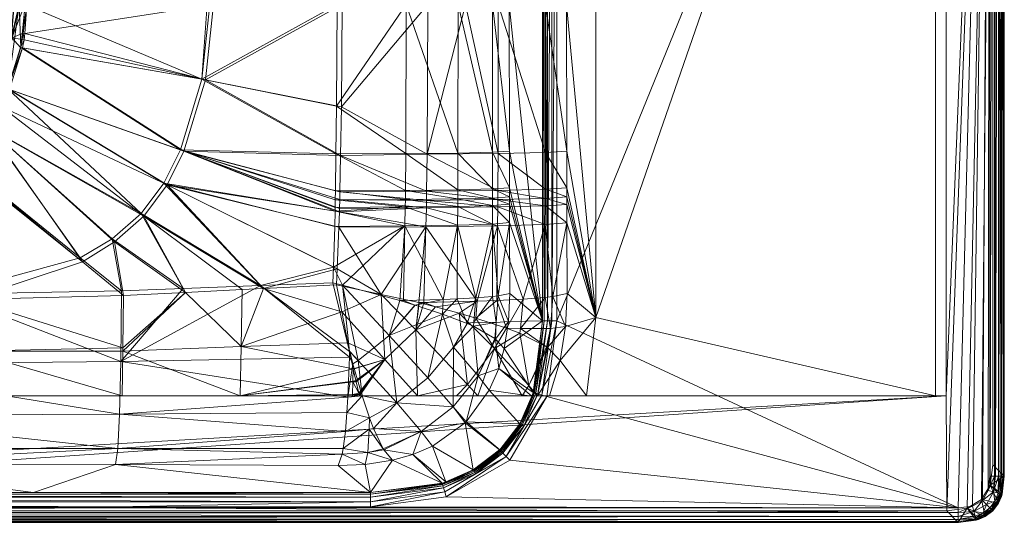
# Model space of a CAD drawing. Header units: inches. Extents: x -170 to 170, y -220 to 0.
# Tile 6 of 9: x -1 to 170, y -220 to -133. Entities that reach past the tile are written whole.
import ezdxf

# ---------------------------------------------------------------- set-up
doc = ezdxf.new("R2010")
doc.units = ezdxf.units.IN
doc.linetypes.add('Durchgehend', pattern=[0])
doc.layers.get('0').update_dxf_attribs({"linetype": 'Durchgehend', "lineweight": 0})

msp = doc.modelspace()

# ---------------------------------------------------------------- meshes
at = {"color": 7, "linetype": 'Durchgehend'}
mesh = msp.add_polyface(dxfattribs=at)
corners = [(93.96, -167.91, 76.97), (90.23, -164.96, 61.92), (93.95, -164.72, 76.91), (91.51, -180.74, 65.58), (90.22, -168.2, 61.95), (94, -180.21, 77.34), (90.23, -163.67, 61.91), (93.95, -163.43, 76.89), (90.23, -162.1, 61.9), (93.95, -161.86, 76.87), (90.23, -155.7, 61.83), (93.94, -155.49, 76.77), (90.23, -130, 61.7), (93.91, -129.99, 76.56), (99, -184.38, 125), (99, -75.48, 125), (92.79, -191.83, 76.77), (90.59, -189.57, 65.28), (92.79, -191.82, 76.77), (93.71, -185.94, 77.09), (91.11, -186.28, 65.39), (90.92, -198, 76.41), (97.39, -198, 125), (158, -198, 125), (159.83, -198, 20), (86.22, -198, 61.28), (88.87, -198, 67.48), (78.5, -198, 51.52), (168.42, -211.96, 134.81), (168.24, 0, 134.88), (168.24, -211.96, 134.88), (168.94, -211.96, 134.51), (168.94, 0, 134.51), (169.24, -211.96, 134.25), (169.49, 0, 133.95), (169.49, -211.96, 133.95), (169.78, -211.96, 133.43), (169.84, -211.96, 133.24), (169.84, 0, 133.24), (92.25, -75.01, 135), (91.35, -184.96, 134.83), (92.25, -184.96, 135), (158, -14, 125), (57.94, -198, 43.29), (67.99, -198, 45.4), (74.81, -198, 48.76), (167.99, 0, 20), (167.99, -209.99, 20), (167.49, -213.49, 20), (165.99, -215.99, 20), (163.49, -217.49, 20), (159.99, -217.99, 20), (167.46, 0, 135), (161.96, -217.46, 135), (164.41, -217.16, 135), (166.19, -216.19, 135), (167.16, -214.41, 135), (167.46, -211.96, 135)]
mesh.append_faces([[corners[k] for k in face] for face in [(0, 1, 2), (0, 3, 4), (0, 5, 3), (2, 6, 7), (7, 8, 9), (9, 10, 11), (12, 13, 11), (5, 0, 14), (14, 0, 2), (7, 14, 2), (7, 9, 14), (14, 9, 11), (13, 14, 11), (13, 15, 14), (16, 17, 18), (18, 17, 19), (3, 19, 20), (3, 5, 19), (21, 16, 22), (22, 16, 18), (14, 18, 19), (5, 14, 19), (14, 22, 18), (21, 22, 23, 24), (21, 24, 25, 26), (28, 29, 30), (28, 31, 32), (32, 31, 33), (34, 33, 35), (36, 34, 35), (36, 37, 38), (39, 40, 41)]], dxfattribs={"color": 7})
mesh.append_faces([[corners[k] for k in face] for face in [(14, 23, 22), (24, 27, 25), (52, 56, 57)]], dxfattribs={"vtx0": -1, "color": 7})
mesh.append_faces([[corners[k] for k in face] for face in [(46, 51, 24), (52, 41, 53)]], dxfattribs={"vtx0": -1, "vtx1": -1, "vtx2": -1, "color": 7})
mesh.append_faces([[corners[k] for k in face] for face in [(24, 44, 45), (24, 45, 27), (46, 48, 49), (46, 49, 50), (46, 50, 51), (52, 53, 54), (52, 54, 55), (52, 55, 56)]], dxfattribs={"vtx0": -1, "vtx2": -1, "color": 7})
mesh.append_faces([[corners[k] for k in face] for face in [(42, 23, 14)]], dxfattribs={"vtx1": -1, "vtx2": -1, "color": 7})
mesh.append_faces([[corners[k] for k in face] for face in [(24, 43, 44), (46, 47, 48)]], dxfattribs={"vtx2": -1, "color": 7})
mesh = msp.add_polyface(dxfattribs=at)
corners = [(90.2, -78.11, 62.12), (91.5, -78.27, 65.51), (90.23, -130, 61.7), (93.91, -129.99, 76.56), (93.99, -78.81, 77.32), (99, -75.48, 125), (91.13, -72.71, 65.42), (88.45, -70.67, 59.8), (90.63, -69.41, 65.35), (91.07, -69.09, 66.84), (93.72, -73.06, 77.14), (92.52, -67.64, 74.23), (92.8, -67.16, 76.91), (92.8, -67.16, 76.91), (85.93, -72.71, 55.17), (89.34, -64.79, 64.88), (90.85, -62.91, 72.09), (91.37, -62.12, 76.7), (91.54, -62.64, 76.72), (88.58, -58.39, 70.47), (96.62, -59.26, 125), (159.83, -198, 20), (158, -198, 125), (158, -14, 125), (159.83, -12.17, 20), (167.99, -209.99, 20), (167.99, 0, 20), (169.96, 0, 132.46), (169.96, -211.96, 132.46), (168.24, 0, 134.88), (167.46, 0, 135), (167.46, -211.96, 135), (168.24, -211.96, 134.88), (168.42, -211.96, 134.81), (168.94, 0, 134.51), (169.78, -211.96, 133.43), (169.84, 0, 133.24), (169.49, 0, 133.95), (169.84, -211.96, 133.24), (169.24, -211.96, 134.25), (92.25, -75.01, 135), (89.62, -62.09, 134.84), (91.35, -75.01, 134.83), (90.47, -61.82, 135), (88.59, -62.41, 134.04), (90.02, -75.01, 133.63), (90.58, -75.01, 134.36), (88.88, -62.32, 134.37), (88.19, -62.53, 133.24), (89.76, -75.01, 132.76), (89.76, -184.96, 132.76), (90.58, -184.96, 134.36), (91.35, -184.96, 134.83), (99, -184.38, 125), (92.25, -184.96, 135)]
mesh.append_faces([[corners[k] for k in face] for face in [(0, 1, 2), (2, 1, 3), (3, 1, 4), (3, 4, 5), (6, 7, 8), (9, 6, 8), (9, 10, 6), (9, 11, 10), (10, 11, 12), (12, 11, 13), (4, 1, 10), (10, 1, 6), (6, 1, 0), (14, 6, 0), (15, 16, 9), (8, 15, 9), (8, 7, 15), (16, 17, 18), (11, 18, 13), (11, 16, 18), (11, 9, 16), (16, 15, 19), (4, 10, 5), (5, 10, 12), (20, 12, 13), (18, 20, 13), (12, 20, 5), (21, 22, 23, 24), (25, 26, 27, 28), (29, 30, 31, 32), (33, 34, 29), (35, 36, 37), (28, 27, 36, 38), (37, 34, 39), (40, 41, 42), (40, 43, 41), (44, 45, 46), (47, 46, 42), (41, 47, 42), (46, 47, 44), (45, 48, 49), (49, 50, 45), (51, 46, 45), (51, 42, 46), (42, 52, 40)]], dxfattribs={"color": 7})
mesh.append_faces([[corners[k] for k in face] for face in [(23, 53, 5), (26, 21, 24), (30, 40, 54)]], dxfattribs={"vtx0": -1, "vtx2": -1, "color": 7})
mesh = msp.add_polyface(dxfattribs=at)
corners = [(90.22, -168.2, 61.95), (81.96, -165.16, 49.75), (90.23, -164.96, 61.92), (93.96, -167.91, 76.97), (90.23, -163.67, 61.91), (90.23, -162.1, 61.9), (93.95, -163.43, 76.89), (93.95, -164.72, 76.91), (81.97, -163.87, 49.74), (90.23, -155.7, 61.83), (93.95, -161.86, 76.87), (82.06, -130, 49.59), (90.23, -130, 61.7), (93.94, -155.49, 76.77), (91.51, -180.74, 65.58), (90.21, -180.89, 62.16), (86.36, -181.18, 55.23), (82.01, -155.88, 49.69), (81.93, -168.44, 49.76), (81.98, -162.29, 49.73), (85.78, -187.12, 55.15), (90.43, -189.47, 64.78), (87.33, -196.18, 61.89), (90.59, -189.57, 65.28), (88.87, -198, 67.48), (92.79, -191.83, 76.77), (90.92, -198, 76.41), (86.22, -198, 61.28), (93.71, -185.94, 77.09), (91.11, -186.28, 65.39), (85.9, -186.27, 55.15), (159.83, -198, 20), (56.71, -198, 43.2), (57.94, -198, 43.29), (90.02, -75.01, 133.63), (89.76, -184.96, 132.76), (90.02, -184.96, 133.63), (90.58, -184.96, 134.36), (91.35, -184.96, 134.83), (91.35, -75.01, 134.83), (88.6, -197.54, 134.05), (88.9, -197.63, 134.38), (88.37, -197.47, 133.67), (88.2, -197.41, 133.25), (88.11, -197.39, 132.81), (87.9, -198.02, 132.82), (89.63, -197.86, 134.84), (90.48, -198.12, 135), (92.25, -184.96, 135), (85.85, -202.87, 133.27), (86.01, -202.95, 133.68), (84.05, -180.21, 78.38), (84.01, -167.88, 78.01), (82.12, -193.21, 77.77), (83.08, -189.75, 77.98), (84, -164.7, 77.96), (89.76, -75.01, 132.76), (83.97, -129.99, 77.61)]
mesh.append_faces([[corners[k] for k in face] for face in [(0, 1, 2), (3, 0, 2), (4, 5, 6), (7, 2, 4), (4, 2, 8), (5, 9, 10), (11, 12, 9), (9, 12, 13), (14, 15, 0), (0, 15, 16), (17, 9, 5), (16, 18, 0), (4, 19, 5), (20, 21, 22), (22, 21, 23), (24, 23, 25), (26, 24, 25), (23, 24, 22), (22, 24, 27), (28, 23, 29), (14, 29, 15), (23, 21, 29), (29, 21, 30), (15, 30, 16), (15, 29, 30), (21, 20, 30), (31, 32, 33), (34, 35, 36), (37, 34, 36), (37, 38, 39), (40, 41, 37), (36, 40, 37), (36, 42, 40), (36, 43, 42), (36, 35, 43), (43, 35, 44), (45, 43, 44), (46, 47, 48), (38, 46, 48), (38, 41, 46), (38, 37, 41), (43, 49, 42), (40, 42, 50), (51, 35, 52), (53, 45, 44), (54, 44, 35)]], dxfattribs={"color": 7})
mesh.append_faces([[corners[k] for k in face] for face in [(35, 55, 52)]], dxfattribs={"vtx0": -1, "color": 7})
mesh.append_faces([[corners[k] for k in face] for face in [(35, 56, 57)]], dxfattribs={"vtx2": -1, "color": 7})
mesh = msp.add_polyface(dxfattribs=at)
corners = [(28.23, -105.73, 36.52), (54.93, -130, 38.22), (32.58, -130, 36.53), (69.56, -165.32, 41.84), (54.49, -165.42, 38.54), (54.52, -163.86, 38.52), (69.58, -164.02, 41.83), (54.55, -162.53, 38.5), (69.6, -162.44, 41.81), (54.67, -156.21, 38.41), (69.67, -156.01, 41.76), (54.8, -147.77, 38.32), (69.81, -130, 41.64), (31.2, -143.07, 36.53), (-0.17, -135, 35.03), (27.41, -155.47, 36.53), (54.47, -166.03, 38.55), (24.51, -161.34, 36.53), (54.37, -168.68, 38.59), (-0.6, -137.54, 35.03), (53.86, -155.94, 48.38), (65.97, -155.89, 51.05), (53.95, -147.68, 48.28), (65.92, -162.3, 51.11), (53.77, -162.36, 48.47), (65.91, -163.88, 51.13), (66.07, -130, 50.92), (54.05, -130, 48.18), (53.74, -163.94, 48.49), (65.9, -165.17, 51.14), (53.72, -165.24, 48.51), (53.97, -113.13, 48.25), (31.5, -130, 46.48), (30.46, -117.67, 46.48), (-0.13, -130, 45.03), (31.93, -130, 46.51), (30.57, -142.94, 46.51), (53.71, -165.88, 48.52), (23.98, -161.03, 46.51), (53.63, -168.54, 48.56), (26.84, -155.24, 46.51), (-0.9, -137.47, 45.03)]
mesh.append_faces([[corners[k] for k in face] for face in [(0, 1, 2), (3, 4, 5), (6, 5, 7), (8, 7, 9), (10, 9, 11), (12, 11, 1), (12, 10, 11), (10, 8, 9), (8, 6, 7), (5, 6, 3), (13, 14, 2), (1, 13, 2), (1, 11, 13), (13, 11, 9), (15, 9, 7), (5, 15, 7), (5, 4, 15), (15, 4, 16), (17, 16, 18), (16, 17, 15), (19, 13, 15), (13, 9, 15), (20, 21, 22), (20, 23, 21), (20, 24, 23), (23, 24, 25), (22, 26, 27), (22, 21, 26), (24, 28, 25), (25, 28, 29), (28, 30, 29), (27, 26, 31), (32, 33, 34), (32, 35, 33), (33, 35, 27), (32, 34, 36), (35, 36, 27), (35, 32, 36), (37, 38, 39), (37, 40, 38), (37, 30, 40), (40, 30, 28), (24, 40, 28), (24, 20, 40), (40, 20, 36), (41, 40, 36), (20, 22, 36), (36, 22, 27)]], dxfattribs={"color": 7})
mesh = msp.add_polyface(dxfattribs=at)
corners = [(-0.34, -123.88, 35.03), (32.58, -130, 36.53), (0.17, -130, 35.03), (-6.56, -151.4, 35.03), (-4.29, -147.7, 35.03), (20.49, -166.76, 36.53), (15.41, -171.24, 36.53), (9.8, -174.69, 36.54), (-11.53, -157.16, 35.04), (24.51, -161.34, 36.53), (-0.33, -136.12, 35.03), (31.2, -143.07, 36.53), (-0.6, -137.54, 35.03), (-0.17, -135, 35.03), (-2.87, -144.76, 35.03), (27.41, -155.47, 36.53), (-3.19, -144.62, 35.02), (-0.67, -123.94, 35.02), (-0.17, -130, 35.02), (-0.5, -134.95, 35.02), (-0.67, -136.06, 35.02), (-0.93, -137.47, 35.02), (-2.48, -135.76), (-2.48, -124.24), (-2.94, -115.97, 35.02), (30.46, -117.67, 46.48), (-0.83, -122.84, 45.03), (-0.13, -130, 45.03), (-3.16, -144.64, 45.03), (26.84, -155.24, 46.51), (-0.9, -137.47, 45.03), (-3.17, -144.64, 45.03), (23.98, -161.03, 46.51), (30.57, -142.94, 46.51), (20.02, -166.33, 46.51), (-6.84, -151.2, 45.03), (9.44, -174.01, 46.51), (15, -170.68, 46.51), (-2.05, -130, 44.26), (-1.16, -130, 44.81), (-2.55, -124.11, 44.26), (-2.27, -121.13, 44.81), (-1.28, -120.88, 45.03), (-3.14, -121.35, 44.26), (-4.11, -144.23, 44.81), (-2.5, -135.62, 44.26)]
mesh.append_faces([[corners[k] for k in face] for face in [(0, 1, 2), (3, 4, 5), (5, 6, 3), (7, 8, 3), (5, 4, 9), (10, 11, 12), (10, 13, 11), (13, 2, 1), (4, 14, 9), (9, 14, 15), (14, 12, 15), (14, 16, 12), (17, 0, 18), (0, 2, 18), (18, 2, 19), (19, 2, 13), (10, 19, 13), (10, 20, 19), (10, 21, 20), (10, 12, 21), (21, 12, 16), (19, 22, 18), (19, 20, 22), (22, 20, 21), (16, 22, 21), (23, 24, 17), (18, 23, 17), (18, 22, 23), (25, 26, 27), (28, 29, 30), (28, 31, 29), (29, 31, 32), (30, 33, 27), (32, 31, 34), (35, 36, 37), (34, 35, 37), (34, 31, 35), (38, 39, 40), (40, 39, 41), (27, 26, 39), (39, 26, 41), (41, 26, 42), (43, 40, 41), (28, 39, 44), (28, 30, 39), (39, 30, 27), (38, 45, 39), (39, 45, 44)]], dxfattribs={"color": 7})
mesh = msp.add_polyface(dxfattribs=at)
corners = [(81.93, -168.44, 49.76), (69.56, -165.32, 41.84), (81.96, -165.16, 49.75), (69.81, -130, 41.64), (76.35, -130, 45.03), (69.67, -156.01, 41.76), (82.01, -155.88, 49.69), (81.98, -162.29, 49.73), (90.23, -162.1, 61.9), (81.97, -163.87, 49.74), (69.6, -162.44, 41.81), (82.06, -130, 49.59), (90.23, -155.7, 61.83), (90.22, -168.2, 61.95), (90.23, -163.67, 61.91), (90.23, -164.96, 61.92), (69.58, -164.02, 41.83), (69.48, -168.63, 41.85), (84.01, -167.88, 78.01), (81.04, -164.9, 65.87), (81.03, -168.13, 65.89), (84, -164.7, 77.96), (81.04, -163.61, 65.85), (75, -163.77, 56.91), (75.01, -162.19, 56.9), (65.92, -162.3, 51.11), (65.97, -155.89, 51.05), (65.91, -163.88, 51.13), (75, -165.06, 56.93), (84, -163.41, 77.94), (81.04, -162.04, 65.83), (75.03, -155.79, 56.85), (66.07, -130, 50.92), (84, -161.84, 77.91), (81.03, -155.65, 65.77), (75.07, -130, 56.73), (83.99, -155.48, 77.81), (81.03, -130, 65.63), (83.97, -129.99, 77.61), (65.9, -165.17, 51.14), (74.98, -168.33, 56.94), (65.84, -168.46, 51.16), (89.76, -184.96, 132.76)]
mesh.append_faces([[corners[k] for k in face] for face in [(0, 1, 2), (3, 4, 5), (5, 4, 6), (7, 6, 8), (7, 9, 10), (5, 7, 10), (5, 6, 7), (4, 11, 6), (6, 11, 12), (13, 0, 2), (9, 7, 14), (15, 2, 9), (9, 2, 16), (10, 9, 16), (0, 17, 1), (1, 16, 2), (18, 19, 20), (18, 21, 19), (19, 21, 22), (23, 22, 24), (25, 24, 26), (23, 27, 28), (19, 28, 20), (19, 23, 28), (19, 22, 23), (21, 29, 22), (22, 29, 30), (24, 30, 31), (26, 31, 32), (29, 33, 30), (30, 33, 34), (31, 34, 35), (32, 31, 35), (33, 36, 34), (34, 36, 37), (35, 34, 37), (36, 38, 37), (28, 39, 40), (20, 28, 40), (41, 40, 39), (31, 26, 24), (27, 23, 25), (25, 23, 24), (30, 24, 22), (34, 31, 30), (39, 28, 27)]], dxfattribs={"color": 7})
mesh.append_faces([[corners[k] for k in face] for face in [(42, 38, 36), (42, 36, 33)]], dxfattribs={"vtx0": -1, "vtx2": -1, "color": 7})
mesh = msp.add_polyface(dxfattribs=at)
corners = [(-6.56, -151.4, 35.03), (-11.53, -157.16, 35.04), (-11.8, -156.87, 35.02), (-6.87, -151.18, 35.02), (-4.29, -147.7, 35.03), (-4.6, -147.53, 35.02), (-23.38, -164.22, 35.03), (-22.2, -163.73, 35.03), (-22.02, -164.15, 35.05), (-23.21, -164.65, 35.05), (-12.05, -157.1, 35.02), (-11.78, -157.39, 35.04), (9.8, -174.69, 36.54), (-6.22, -146.66), (-13.29, -155.75), (-22.94, -162.05), (-11.78, -156.88, 45.03), (9.44, -174.01, 46.51), (-6.84, -151.2, 45.03), (-13.08, -155.5, 44.26), (-12.48, -156.14, 44.81), (-6.19, -146.51, 44.26), (-4.11, -144.23, 44.81), (-3.17, -144.64, 45.03), (-24.11, -162.51, 44.27), (-23.79, -163.31, 44.82), (-22.83, -161.97, 44.27), (-23.4, -164.23, 45.04), (-23.42, -164.24, 45.04), (-13.22, -155.63, 44.26), (-24.85, -157.4, 39.77), (-23.83, -156.92, 39.77), (-19.23, -154.13, 39.77), (-16.62, -151.97, 39.77), (-15.21, -150.57, 39.77), (-11.89, -146.35, 39.77), (-24.74, -155.04, 37.79), (-20.47, -152.45, 37.79), (-16.73, -149.14, 37.79), (-22.52, -149.67, 34), (-26.26, -151.94, 34), (-13.64, -145.21, 37.79), (-19.24, -146.77, 34)]
mesh.append_faces([[corners[k] for k in face] for face in [(0, 1, 2), (3, 0, 2), (3, 4, 0), (3, 5, 4), (6, 7, 8), (9, 6, 8), (7, 10, 8), (8, 10, 11), (11, 10, 2), (1, 11, 2), (12, 11, 1), (13, 5, 3), (14, 3, 2), (10, 14, 2), (10, 7, 14), (14, 7, 15), (15, 7, 6), (14, 13, 3), (16, 17, 18), (19, 20, 21), (21, 20, 22), (16, 18, 20), (20, 18, 22), (22, 18, 23), (24, 25, 26), (27, 25, 28), (27, 20, 25), (27, 16, 20), (19, 29, 20), (20, 29, 26), (25, 20, 26), (30, 24, 26), (31, 26, 32), (31, 30, 26), (26, 29, 32), (32, 29, 33), (33, 29, 19), (34, 19, 35), (34, 33, 19), (19, 21, 35), (31, 36, 30), (32, 37, 36, 31), (37, 32, 33), (38, 33, 34), (37, 39, 40, 36), (34, 35, 41, 38), (33, 38, 37), (38, 42, 39, 37)]], dxfattribs={"color": 7})
mesh = msp.add_polyface(dxfattribs=at)
corners = [(-68, -150.56, 35.03), (-92.03, -169.34, 36.53), (-96.64, -164.92, 36.53), (-86.72, -172.8, 36.53), (-66.36, -152.85, 35.03), (-63.43, -156.21, 35.04), (-63.94, -181.39, 36.56), (-57.38, -161.2, 35.04), (-84.23, -180.93, 37.09), (-96.87, -180.55, 37.44), (-107.75, -179.94, 37.79), (-84.47, -198, 41.49), (-37, -198, 40.68), (-148, -198, 20), (-10.07, -198, 40.93), (-84.58, -190.5, 38.76), (-62.58, -181.42, 36.53), (-37, -191.14, 38.08), (-130.88, -188.78, 40.13), (-133.96, -217.46, 135), (-133.96, -218.24, 134.88), (15.59, -217.46, 135), (-134.87, -214.8, 132.72), (-134.87, -215.05, 133.61), (1.31, -214.8, 132.72), (59.87, -215.6, 134.34), (-134.87, -215.6, 134.34), (59.87, -216.39, 134.83), (-134.87, -216.39, 134.83), (15.59, -217.29, 135), (-133.96, -217.29, 135), (-37, -209.85, 76.1), (-129.23, -210.1, 79.03), (-96.55, -179.74, 47.41), (-131.19, -191.26, 51.22), (-84.25, -192.2, 49.86), (-84.37, -180.02, 47.05), (-63.48, -180.37, 46.5), (-37, -207.14, 64.14), (-130.1, -207.16, 66.24), (-129.91, -208.13, 68.87), (-84.04, -201.25, 55.79), (-37, -192.54, 49.18), (-62.72, -180.38, 46.49), (-130.91, -198.26, 54.82), (-63.17, -155.95, 45.03), (-86.23, -172.04, 46.5), (-63.55, -155.57, 45.03), (-67.72, -150.38, 45.03), (-91.47, -168.72, 46.5), (-95.99, -164.43, 46.5), (-107.35, -179.28, 47.76), (-99.42, -159.36, 46.5), (-120.83, -178.7, 48.37)]
mesh.append_faces([[corners[k] for k in face] for face in [(0, 1, 2), (0, 3, 1), (0, 4, 3), (3, 4, 5), (6, 5, 7), (5, 6, 3), (3, 6, 8), (9, 3, 8), (9, 1, 3), (9, 10, 1), (1, 10, 2), (11, 12, 13), (12, 14, 13), (10, 9, 15), (15, 9, 8), (6, 15, 8), (6, 16, 15), (15, 16, 17), (11, 15, 17), (11, 18, 15), (19, 20, 21), (22, 23, 24), (25, 23, 26), (27, 26, 28), (29, 28, 30), (22, 31, 32), (33, 34, 35), (36, 35, 37), (36, 33, 35), (38, 39, 40), (31, 40, 32), (31, 38, 40), (39, 38, 41), (42, 35, 41), (43, 37, 35), (35, 44, 41), (37, 45, 46), (36, 46, 33), (36, 37, 46), (45, 47, 46), (46, 47, 48), (49, 48, 50), (51, 49, 50), (51, 33, 49), (49, 33, 46), (48, 49, 46), (50, 52, 53)]], dxfattribs={"color": 7})
mesh.append_faces([[corners[k] for k in face] for face in [(29, 30, 19)]], dxfattribs={"vtx1": -1, "vtx2": -1, "color": 7})
mesh = msp.add_polyface(dxfattribs=at)
corners = [(15.41, -171.24, 36.53), (20.49, -166.76, 36.53), (27.7, -180.02, 37.56), (16.94, -180.52, 37.21), (9.8, -174.69, 36.54), (-6.56, -151.4, 35.03), (16.7, -198, 41.59), (16.83, -190.2, 38.8), (37.2, -198, 42.25), (37.39, -189.43, 39.33), (16.84, -189.65, 38.66), (-13.48, -181.36, 36.44), (-23.21, -164.65, 35.05), (-22.02, -164.15, 35.05), (-9.96, -181.26, 36.5), (-11.78, -157.39, 35.04), (-37, -181.77, 36.24), (-148, -198, 20), (-10.07, -198, 40.93), (159.83, -198, 20), (-37, -191.14, 38.08), (-9.98, -190.22, 38.09), (-37, -190.62, 37.93), (-133.96, -219.96, 132.46), (-132, -217.99, 20), (159.99, -217.99, 20), (161.96, -219.96, 132.46), (-133.96, -218.24, 134.88), (161.96, -218.24, 134.88), (15.59, -217.46, 135), (1.31, -214.8, 132.72), (-134.87, -215.05, 133.61), (59.87, -215.05, 133.61), (59.87, -215.6, 134.34), (15.59, -217.29, 135), (59.87, -216.39, 134.83), (-134.87, -216.39, 134.83), (-134.87, -215.6, 134.34), (59.87, -214.8, 132.72), (15.53, -209.94, 77.17), (-37, -209.85, 76.1), (16.61, -179.72, 47.17), (16.48, -192.03, 49.89), (27.31, -179.34, 47.53), (15.94, -207.14, 64.89), (-37, -207.14, 64.14), (-37, -201.37, 55.17), (16.26, -201.17, 55.79), (-37, -192.54, 49.18), (-13.67, -180.34, 46.38), (20.02, -166.33, 46.51), (15, -170.68, 46.51), (9.44, -174.01, 46.51), (-11.78, -156.88, 45.03), (-23.4, -164.23, 45.04), (-23.42, -164.24, 45.04), (-37, -180.66, 46.18)]
mesh.append_faces([[corners[k] for k in face] for face in [(0, 1, 2), (3, 0, 2), (3, 4, 0), (0, 4, 5), (6, 7, 8), (9, 7, 2), (3, 2, 10), (10, 2, 7), (11, 12, 13), (14, 13, 15), (4, 14, 15), (4, 3, 14), (14, 11, 13), (11, 16, 12), (17, 18, 19), (18, 20, 21), (6, 21, 7), (6, 18, 21), (21, 22, 11), (14, 21, 11), (14, 10, 21), (14, 3, 10), (10, 7, 21), (23, 24, 25, 26), (27, 28, 29), (30, 31, 32), (32, 31, 33), (34, 35, 36), (35, 33, 37), (38, 39, 30), (30, 39, 40), (41, 42, 43), (39, 44, 40), (40, 44, 45), (45, 44, 46), (46, 44, 47), (48, 47, 42), (49, 42, 41), (49, 48, 42), (48, 46, 47), (50, 51, 43), (52, 41, 51), (51, 41, 43), (52, 53, 49), (41, 52, 49), (53, 54, 49), (49, 54, 55), (56, 49, 55)]], dxfattribs={"color": 7})
mesh = msp.add_polyface(dxfattribs=at)
corners = [(-23.21, -164.65, 35.05), (-33.92, -167.21, 35.06), (-33.96, -166.71, 35.03), (-37, -167.34, 35.06), (-37, -166.84, 35.03), (-42.02, -166.99, 35.06), (-41.95, -166.5, 35.03), (-46.16, -166.18, 35.05), (-46.04, -165.71, 35.03), (-37, -181.77, 36.24), (-62.58, -181.42, 36.53), (-57.38, -161.2, 35.04), (-51.4, -164.41, 35.05), (-63.94, -181.39, 36.56), (-34.11, -164.88), (-37, -198, 40.68), (-37, -191.14, 38.08), (-10.07, -198, 40.93), (-37, -190.62, 37.93), (-9.98, -190.22, 38.09), (-13.48, -181.36, 36.44), (-84.47, -198, 41.49), (-133.96, -219.96, 132.46), (161.96, -219.84, 133.24), (-133.96, -219.84, 133.24), (-133.96, -219.78, 133.43), (-133.96, -219.49, 133.95), (161.96, -219.49, 133.95), (-133.96, -219.24, 134.25), (161.96, -218.94, 134.51), (-133.96, -218.94, 134.51), (-133.96, -218.42, 134.81), (-133.96, -218.24, 134.88), (161.96, -218.24, 134.88), (-134.87, -214.8, 132.72), (1.31, -214.8, 132.72), (-37, -209.85, 76.1), (-13.67, -180.34, 46.38), (-37, -180.66, 46.18), (-37, -192.54, 49.18), (-84.04, -201.25, 55.79), (-37, -207.14, 64.14), (-37, -201.37, 55.17), (-62.72, -180.38, 46.49), (-84.25, -192.2, 49.86), (-23.42, -164.24, 45.04), (-37, -166.82, 45.04), (-46.78, -165.5, 45.04), (-51.23, -163.98, 45.04), (-55.85, -161.65, 45.04), (-63.48, -180.37, 46.5), (-63.17, -155.95, 45.03), (-46.52, -164.55, 44.82), (-37, -165.83, 44.82), (-147.75, -215.74, 20), (159.83, -198, 20), (-132, -217.99, 20), (-148, -198, 20), (15.59, -217.29, 135), (-133.96, -217.46, 135), (15.59, -217.46, 135)]
mesh.append_faces([[corners[k] for k in face] for face in [(0, 1, 2), (2, 1, 3), (4, 3, 5), (6, 5, 7), (8, 6, 7), (6, 4, 5), (4, 2, 3), (3, 1, 9), (9, 1, 0), (10, 11, 12), (7, 10, 12), (7, 9, 10), (7, 5, 9), (9, 5, 3), (10, 13, 11), (4, 14, 2), (4, 6, 14), (15, 16, 17), (16, 18, 19), (18, 9, 20), (21, 16, 15), (9, 18, 10), (10, 18, 16), (22, 23, 24), (24, 23, 25), (26, 27, 28), (26, 25, 27), (28, 29, 30), (30, 29, 31), (32, 31, 33), (34, 35, 36), (37, 38, 39), (40, 41, 42), (39, 40, 42), (39, 43, 44), (39, 38, 43), (38, 45, 46), (46, 47, 38), (38, 47, 43), (43, 47, 48), (49, 43, 48), (49, 50, 43), (49, 51, 50), (46, 52, 47), (46, 53, 52)]], dxfattribs={"color": 7})
mesh.append_faces([[corners[k] for k in face] for face in [(54, 55, 56), (55, 54, 57)]], dxfattribs={"vtx0": -1, "vtx1": -1, "color": 7})
mesh.append_faces([[corners[k] for k in face] for face in [(58, 59, 60)]], dxfattribs={"vtx0": -1, "vtx2": -1, "color": 7})
mesh = msp.add_polyface(dxfattribs=at)
corners = [(37.54, -179.52, 37.95), (20.49, -166.76, 36.53), (41.29, -179.33, 38.13), (27.7, -180.02, 37.56), (24.51, -161.34, 36.53), (54.08, -175.9, 38.75), (53.96, -178.72, 38.83), (53.94, -178.72, 38.83), (53.96, -178.7, 38.83), (54.37, -168.68, 38.59), (53.96, -178.72, 38.83), (53.96, -178.72, 38.83), (53.97, -178.72, 38.83), (53.97, -178.71, 38.83), (53.96, -178.71, 38.83), (37.2, -198, 42.25), (16.83, -190.2, 38.8), (37.39, -189.43, 39.33), (56.85, -193.3, 41.39), (55.93, -188.75, 40.13), (56.79, -195.43, 42.12), (56.79, -195.55, 42.17), (56.72, -197.74, 43.08), (56.71, -198, 43.2), (54.89, -183.41, 39.22), (53.95, -178.72, 38.83), (59.87, -214.8, 132.72), (1.31, -214.8, 132.72), (59.87, -215.05, 133.61), (15.59, -217.29, 135), (59.87, -217.29, 135), (59.87, -216.39, 134.83), (54.23, -210.1, 79.04), (15.53, -209.94, 77.17), (53.42, -175.61, 48.72), (53.32, -178.37, 48.8), (55, -178.78, 48.95), (56.21, -191.24, 51.22), (56.23, -190.26, 50.89), (40.76, -178.82, 48.1), (16.48, -192.03, 49.89), (27.31, -179.34, 47.53), (55.49, -204.17, 60.78), (55.77, -200.87, 56.97), (16.26, -201.17, 55.79), (15.94, -207.14, 64.89), (55.11, -207.16, 66.24), (54.93, -208.13, 68.86), (55.93, -198.23, 54.8), (20.02, -166.33, 46.51), (23.98, -161.03, 46.51), (53.63, -168.54, 48.56), (15.59, -217.46, 135)]
mesh.append_faces([[corners[k] for k in face] for face in [(0, 1, 2), (0, 3, 1), (2, 4, 5), (6, 7, 8), (5, 4, 9), (1, 4, 2), (5, 7, 2), (10, 6, 11), (11, 6, 12), (13, 6, 14), (14, 6, 8), (15, 16, 17), (18, 17, 19), (18, 15, 17), (18, 20, 15), (15, 20, 21), (22, 15, 21), (22, 23, 15), (0, 17, 3), (0, 2, 17), (17, 2, 24), (19, 17, 24), (2, 7, 24), (10, 25, 6), (6, 25, 7), (26, 27, 28), (29, 30, 31), (32, 33, 26), (34, 35, 36), (37, 38, 39), (40, 39, 41), (38, 35, 39), (42, 43, 44), (45, 42, 44), (45, 46, 42), (45, 47, 46), (45, 33, 47), (47, 33, 32), (43, 48, 44), (44, 48, 40), (40, 48, 37), (39, 40, 37), (39, 49, 41), (39, 50, 49), (39, 34, 50), (39, 35, 34), (34, 51, 50)]], dxfattribs={"color": 7})
mesh.append_faces([[corners[k] for k in face] for face in [(29, 52, 30)]], dxfattribs={"vtx0": -1, "vtx1": -1, "color": 7})
mesh = msp.add_polyface(dxfattribs=at)
corners = [(68.23, -181.79, 41.71), (69.48, -168.63, 41.85), (69.13, -181.77, 42.04), (61.7, -180.35, 39.88), (81.93, -168.44, 49.76), (86.36, -181.18, 55.23), (81.78, -181.41, 49.89), (78.39, -181.54, 47.04), (67.74, -186.51, 41.94), (68.28, -181.8, 41.73), (69.08, -181.99, 42.03), (71.15, -182.51, 42.9), (75.28, -183.62, 45.09), (83.5, -186.23, 52.13), (85.9, -186.27, 55.15), (78.17, -184.46, 47.06), (83.82, -185.04, 78.21), (89.76, -184.96, 132.76), (84.05, -180.21, 78.38), (65.84, -168.46, 51.16), (65.61, -181.42, 51.39), (72.46, -181.23, 55.09), (74.98, -168.33, 56.94), (74.88, -181.13, 57.12), (78.16, -180.96, 60.94), (81.03, -168.13, 65.89), (81.03, -180.73, 66.12), (82.02, -180.62, 68.71), (84.01, -167.88, 78.01), (72.35, -183.77, 55.17), (67.6, -182.22, 52.26), (63.12, -187.49, 51.29), (67.56, -182.2, 52.24), (81.7, -185.24, 68.62), (77.81, -185.21, 60.93), (76.63, -185.41, 59.43), (64.94, -181.43, 51.15), (84, -161.84, 77.91), (84, -163.41, 77.94), (84, -164.7, 77.96)]
mesh.append_faces([[corners[k] for k in face] for face in [(0, 1, 2), (0, 3, 1), (4, 5, 6), (7, 4, 6), (7, 1, 4), (7, 2, 1), (0, 8, 3), (0, 9, 8), (8, 9, 10), (11, 8, 10), (11, 12, 8), (5, 13, 6), (5, 14, 13), (13, 15, 6), (6, 15, 7), (7, 15, 12), (11, 7, 12), (11, 2, 7), (11, 10, 2), (2, 10, 9), (0, 2, 9), (16, 17, 18), (19, 20, 21), (22, 21, 23), (24, 22, 23), (24, 25, 22), (24, 26, 25), (25, 26, 27), (28, 27, 18), (28, 25, 27), (19, 21, 22), (29, 30, 31), (31, 30, 32), (18, 27, 16), (16, 27, 33), (33, 27, 26), (34, 26, 24), (35, 24, 23), (29, 23, 21), (30, 21, 32), (30, 29, 21), (21, 20, 32), (32, 20, 36), (29, 35, 23), (24, 35, 34), (33, 26, 34)]], dxfattribs={"color": 7})
mesh.append_faces([[corners[k] for k in face] for face in [(17, 37, 38), (17, 38, 39)]], dxfattribs={"vtx0": -1, "vtx2": -1, "color": 7})
mesh = msp.add_polyface(dxfattribs=at)
corners = [(53.97, -178.72, 38.83), (53.97, -178.71, 38.83), (61.7, -180.35, 39.88), (53.97, -178.72, 38.83), (53.96, -178.71, 38.83), (53.96, -178.7, 38.83), (54.08, -175.9, 38.75), (54.37, -168.68, 38.59), (69.48, -168.63, 41.85), (54.47, -166.03, 38.55), (69.56, -165.32, 41.84), (54.49, -165.42, 38.54), (53.94, -178.72, 38.83), (53.96, -178.72, 38.83), (53.96, -178.72, 38.83), (67.74, -186.51, 41.94), (62.35, -191.69, 41.59), (57.36, -195.55, 42.21), (57.33, -195.43, 42.16), (57.3, -195.31, 42.12), (56.86, -193.34, 41.4), (56.85, -193.3, 41.39), (55.93, -188.75, 40.13), (54.89, -183.41, 39.22), (53.95, -178.72, 38.83), (53.96, -178.72, 38.83), (56.79, -195.43, 42.12), (55, -178.78, 48.95), (64.94, -181.43, 51.15), (65.84, -168.46, 51.16), (53.42, -175.61, 48.72), (53.63, -168.54, 48.56), (65.61, -181.42, 51.39), (65.9, -165.17, 51.14), (53.72, -165.24, 48.51), (53.71, -165.88, 48.52), (56.24, -190.3, 50.91), (56.21, -191.24, 51.22), (56.81, -192.41, 51.71), (55.93, -198.23, 54.8), (63.12, -187.49, 51.29), (67.56, -182.2, 52.24), (57.71, -191.87, 51.57), (53.32, -178.37, 48.8), (56.23, -190.26, 50.89), (58.43, -198.01, 54.88), (64.4, -199.22, 57.27), (69.84, -194.88, 56.95)]
mesh.append_faces([[corners[k] for k in face] for face in [(0, 1, 2), (3, 0, 2), (1, 4, 2), (2, 4, 5), (6, 2, 5), (6, 7, 2), (2, 7, 8), (7, 9, 8), (8, 9, 10), (9, 11, 10), (12, 6, 5), (3, 13, 0), (14, 1, 0), (15, 16, 2), (17, 18, 16), (16, 18, 19), (20, 16, 19), (20, 21, 16), (16, 21, 22), (23, 16, 22), (23, 2, 16), (23, 3, 2), (23, 12, 24), (25, 23, 24), (25, 13, 23), (23, 13, 3), (19, 26, 20), (20, 26, 21), (27, 28, 29), (30, 29, 31), (30, 27, 29), (28, 32, 29), (33, 34, 35), (29, 35, 31), (29, 33, 35), (36, 37, 38), (38, 37, 39), (28, 40, 41), (28, 27, 40), (40, 27, 42), (43, 44, 27), (27, 44, 42), (42, 44, 36), (38, 42, 36), (38, 45, 42), (42, 46, 40), (40, 46, 47), (36, 44, 37)]], dxfattribs={"color": 7})
mesh = msp.add_polyface(dxfattribs=at)
corners = [(67.74, -186.51, 41.94), (75.28, -183.62, 45.09), (76.68, -196, 49.03), (67.99, -198, 45.4), (74.81, -198, 48.76), (62.35, -191.69, 41.59), (81.41, -189.77, 50.7), (78.5, -198, 51.52), (86.22, -198, 61.28), (78.17, -184.46, 47.06), (83.5, -186.23, 52.13), (85.78, -187.12, 55.15), (87.33, -196.18, 61.89), (85.9, -186.27, 55.15), (37.2, -198, 42.25), (159.83, -198, 20), (16.7, -198, 41.59), (56.71, -198, 43.2), (85.85, -202.87, 133.27), (85.77, -202.82, 132.83), (82.3, -207.35, 132.84), (76.48, -202.51, 77.48), (80.48, -197.02, 77.55), (87.9, -198.02, 132.82), (83.82, -185.04, 78.21), (83.08, -189.75, 77.98), (89.76, -184.96, 132.76), (82.28, -207.37, 132.84), (76.31, -202.68, 77.49), (82.12, -193.21, 77.77), (88.11, -197.39, 132.81), (74.19, -199.9, 65.77), (78.56, -194.49, 66.89), (81.59, -188.12, 69.56), (81.45, -188.01, 69.07), (77.72, -185.9, 60.95), (74.27, -189.53, 57.97), (76.63, -185.41, 59.43), (72.35, -183.77, 55.17), (69.84, -194.88, 56.95), (63.12, -187.49, 51.29), (68.67, -204.16, 66.21), (64.4, -199.22, 57.27), (81.7, -185.24, 68.62), (77.81, -185.21, 60.93)]
mesh.append_faces([[corners[k] for k in face] for face in [(0, 1, 2), (3, 2, 4), (3, 0, 2), (3, 5, 0), (2, 1, 6), (7, 6, 8), (7, 2, 6), (7, 4, 2), (1, 9, 6), (6, 9, 10), (11, 6, 10), (11, 12, 6), (6, 12, 8), (13, 11, 10), (14, 15, 16), (14, 17, 15), (18, 19, 20), (20, 19, 21), (21, 19, 22), (22, 19, 23), (24, 25, 26), (27, 21, 28), (25, 29, 30), (29, 22, 23), (31, 28, 21), (32, 21, 22), (29, 32, 22), (29, 33, 32), (29, 25, 33), (33, 34, 32), (32, 34, 35), (36, 35, 37), (38, 36, 37), (38, 39, 36), (38, 40, 39), (31, 41, 28), (31, 42, 41), (31, 39, 42), (31, 36, 39), (31, 32, 36), (31, 21, 32), (36, 32, 35), (25, 24, 33), (33, 24, 43), (34, 43, 35), (34, 33, 43), (44, 37, 35), (43, 44, 35)]], dxfattribs={"color": 7})
mesh = msp.add_polyface(dxfattribs=at)
corners = [(159.99, -217.99, 20), (163.49, -217.49, 20), (161.96, -219.96, 132.46), (165.09, -219.57, 132.45), (165.46, -219.45, 132.44), (166.61, -218.96, 132.44), (165.99, -215.99, 20), (167.96, -217.96, 132.44), (161.96, -218.24, 134.88), (161.96, -217.46, 135), (15.59, -217.46, 135), (167.45, -217.45, 134.25), (166.88, -216.87, 134.8), (166.27, -218.33, 134.25), (166.42, -218.6, 133.86), (164.98, -219.18, 133.86), (165.04, -219.4, 133.42), (161.96, -219.49, 133.95), (161.96, -219.84, 133.24), (165.08, -219.53, 132.94), (166.59, -218.92, 132.94), (166.19, -216.19, 135), (164.67, -218.1, 134.81), (164.89, -218.88, 134.25), (164.41, -217.16, 135), (161.96, -218.94, 134.51), (166.53, -218.8, 133.42), (167.67, -217.67, 133.86), (86.22, -203.08, 134.06), (86.49, -203.23, 134.38), (88.9, -197.63, 134.38), (87.9, -198.02, 132.82), (85.85, -202.87, 133.27), (88.2, -197.41, 133.25), (85.77, -202.82, 132.83), (83.41, -208.5, 134.84), (84.03, -209.13, 135), (90.48, -198.12, 135), (89.63, -197.86, 134.84), (88.6, -197.54, 134.05), (86.01, -202.95, 133.68), (88.37, -197.47, 133.67), (92.25, -184.96, 135), (73, -215.53, 135), (59.87, -217.29, 135)]
mesh.append_faces([[corners[k] for k in face] for face in [(0, 1, 2), (2, 1, 3), (3, 1, 4), (4, 1, 5), (5, 1, 6), (7, 5, 6), (8, 9, 10), (11, 12, 13), (14, 13, 15), (16, 15, 17), (18, 16, 17), (18, 19, 16), (18, 2, 19), (19, 2, 3), (4, 19, 3), (4, 20, 19), (4, 5, 20), (12, 21, 22), (13, 22, 23), (15, 23, 17), (15, 13, 23), (21, 24, 22), (22, 24, 8), (25, 22, 8), (25, 23, 22), (25, 17, 23), (24, 9, 8), (13, 14, 11), (26, 27, 14), (16, 14, 15), (16, 26, 14), (16, 19, 26), (26, 19, 20), (12, 22, 13), (28, 29, 30), (31, 32, 33), (31, 34, 32), (35, 36, 37), (29, 35, 38), (30, 29, 38), (30, 39, 28), (28, 39, 40), (41, 32, 40), (37, 38, 35)]], dxfattribs={"color": 7})
mesh.append_faces([[corners[k] for k in face] for face in [(9, 42, 37), (9, 37, 36), (9, 36, 43), (9, 43, 44)]], dxfattribs={"vtx0": -1, "vtx2": -1, "color": 7})
mesh = msp.add_polyface(dxfattribs=at)
corners = [(67.99, -198, 45.4), (57.94, -198, 43.29), (62.35, -191.69, 41.59), (57.87, -197.74, 43.16), (57.81, -197.49, 43.05), (57.36, -195.55, 42.21), (56.71, -198, 43.2), (56.72, -197.74, 43.08), (56.79, -195.55, 42.17), (57.33, -195.43, 42.16), (56.79, -195.43, 42.12), (57.3, -195.31, 42.12), (159.83, -198, 20), (-10.07, -198, 40.93), (16.7, -198, 41.59), (161.96, -219.96, 132.46), (161.96, -219.84, 133.24), (-133.96, -219.96, 132.46), (-133.96, -219.78, 133.43), (161.96, -219.49, 133.95), (161.96, -218.94, 134.51), (-133.96, -219.24, 134.25), (-133.96, -218.42, 134.81), (161.96, -218.24, 134.88), (59.87, -217.29, 135), (72.74, -214.68, 134.84), (59.87, -216.39, 134.83), (72.42, -213.64, 134.03), (59.87, -215.05, 133.61), (59.87, -215.6, 134.34), (72.52, -213.94, 134.37), (72.3, -213.25, 133.23), (59.87, -214.8, 132.72), (63.7, -209.15, 78.58), (58.91, -209.89, 78.86), (54.23, -210.1, 79.04), (72.28, -213.16, 132.78), (58.43, -198.01, 54.88), (55.93, -198.23, 54.8), (55.77, -200.87, 56.97), (59.69, -201.79, 58.4), (55.49, -204.17, 60.78), (59.61, -203.79, 60.84), (55.11, -207.16, 66.24), (59.41, -207.8, 68.82), (54.93, -208.13, 68.86), (62.15, -207.36, 68.76), (62.05, -207.18, 68.21), (60.4, -203.66, 60.84), (56.81, -192.41, 51.71), (67.23, -208.17, 78.28), (68.67, -204.16, 66.21), (64.4, -199.22, 57.27), (57.71, -191.87, 51.57), (159.99, -217.99, 20), (-132, -217.99, 20)]
mesh.append_faces([[corners[k] for k in face] for face in [(0, 1, 2), (1, 3, 2), (2, 3, 4), (5, 2, 4), (1, 6, 3), (3, 6, 7), (4, 7, 8), (5, 8, 9), (5, 4, 8), (8, 10, 9), (9, 10, 11), (4, 3, 7), (12, 13, 14), (15, 16, 17), (18, 16, 19), (19, 20, 21), (22, 20, 23), (24, 25, 26), (27, 28, 29), (30, 29, 26), (28, 31, 32), (32, 33, 34), (35, 32, 34), (33, 32, 36), (37, 38, 39), (40, 39, 41), (42, 41, 43), (44, 43, 45), (34, 45, 35), (34, 44, 45), (34, 33, 44), (44, 33, 46), (47, 44, 46), (47, 42, 44), (47, 48, 42), (42, 48, 40), (41, 42, 40), (40, 37, 39), (37, 49, 38), (44, 42, 43), (33, 50, 46), (47, 51, 48), (47, 46, 51), (52, 53, 37), (40, 52, 37), (40, 48, 52), (52, 48, 51)]], dxfattribs={"color": 7})
mesh.append_faces([[corners[k] for k in face] for face in [(54, 55, 12)]], dxfattribs={"vtx1": -1, "vtx2": -1, "color": 7})
mesh = msp.add_polyface(dxfattribs=at)
corners = [(72.28, -213.16, 132.78), (59.87, -214.8, 132.72), (72.3, -213.25, 133.23), (72.95, -212.94, 132.79), (77.76, -210.92, 133.26), (77.71, -210.84, 132.82), (82.28, -207.37, 132.84), (59.87, -217.29, 135), (73, -215.53, 135), (72.74, -214.68, 134.84), (83.41, -208.5, 134.84), (78.12, -211.56, 134.38), (82.87, -207.96, 134.38), (82.65, -207.74, 134.06), (86.49, -203.23, 134.38), (82.35, -207.44, 133.27), (82.3, -207.35, 132.84), (77.84, -211.07, 133.67), (72.35, -213.41, 133.65), (59.87, -215.05, 133.61), (72.52, -213.94, 134.37), (59.87, -216.39, 134.83), (84.03, -209.13, 135), (77.97, -211.29, 134.05), (72.42, -213.64, 134.03), (59.87, -215.6, 134.34), (82.47, -207.57, 133.69), (86.01, -202.95, 133.68), (86.22, -203.08, 134.06), (85.85, -202.87, 133.27), (76.48, -202.51, 77.48), (76.31, -202.68, 77.49), (70.61, -206.75, 77.96), (67.23, -208.17, 78.28), (63.7, -209.15, 78.58), (62.15, -207.36, 68.76), (68.67, -204.16, 66.21), (161.96, -217.46, 135), (15.59, -217.46, 135)]
mesh.append_faces([[corners[k] for k in face] for face in [(0, 1, 2), (3, 2, 4), (5, 4, 6), (5, 3, 4), (7, 8, 9), (9, 8, 10), (11, 10, 12), (13, 12, 14), (15, 16, 6), (4, 15, 6), (4, 17, 15), (4, 18, 17), (4, 2, 18), (18, 2, 19), (9, 20, 21), (9, 11, 20), (9, 10, 11), (8, 22, 10), (3, 0, 2), (12, 13, 11), (11, 13, 23), (20, 23, 24), (25, 20, 24), (12, 10, 14), (26, 27, 15), (17, 26, 15), (17, 23, 26), (17, 24, 23), (17, 18, 24), (24, 18, 19), (14, 28, 13), (13, 28, 26), (23, 13, 26), (27, 26, 28), (16, 15, 29), (29, 15, 27), (20, 11, 23), (16, 30, 6), (6, 31, 5), (5, 32, 3), (5, 31, 32), (32, 33, 3), (3, 33, 0), (0, 33, 34), (35, 33, 36), (33, 32, 36), (36, 32, 31)]], dxfattribs={"color": 7})
mesh.append_faces([[corners[k] for k in face] for face in [(37, 7, 38)]], dxfattribs={"vtx0": -1, "vtx1": -1, "color": 7})
mesh = msp.add_polyface(dxfattribs=at)
corners = [(167.96, -217.96, 132.44), (165.99, -215.99, 20), (168.96, -216.61, 132.44), (167.49, -213.49, 20), (169.46, -215.46, 132.44), (169.57, -215.09, 132.45), (169.96, -211.96, 132.46), (167.99, -209.99, 20), (169.53, -215.08, 132.94), (168.92, -216.59, 132.94), (167.93, -217.93, 132.94), (166.61, -218.96, 132.44), (169.24, -211.96, 134.25), (168.88, -214.89, 134.25), (169.49, -211.96, 133.95), (168.94, -211.96, 134.51), (168.1, -214.67, 134.81), (168.33, -216.27, 134.25), (166.88, -216.87, 134.8), (166.59, -218.92, 132.94), (167.83, -217.83, 133.41), (168.8, -216.53, 133.42), (169.4, -215.04, 133.42), (169.84, -211.96, 133.24), (169.78, -211.96, 133.43), (169.18, -214.98, 133.86), (168.61, -216.42, 133.86), (167.45, -217.45, 134.25), (168.42, -211.96, 134.81), (168.24, -211.96, 134.88), (167.16, -214.41, 135), (167.46, -211.96, 135), (166.19, -216.19, 135), (166.42, -218.6, 133.86), (167.67, -217.67, 133.86), (166.53, -218.8, 133.42)]
mesh.append_faces([[corners[k] for k in face] for face in [(0, 1, 2), (1, 3, 2), (2, 3, 4), (4, 3, 5), (5, 3, 6), (6, 3, 7), (5, 6, 8), (4, 8, 9), (2, 9, 10), (0, 10, 11), (0, 2, 10), (12, 13, 14), (12, 15, 13), (13, 15, 16), (17, 16, 18), (19, 11, 10), (20, 10, 9), (21, 9, 8), (22, 8, 23), (24, 22, 23), (24, 25, 22), (24, 14, 25), (25, 14, 13), (17, 13, 16), (17, 25, 13), (17, 26, 25), (17, 27, 26), (17, 18, 27), (15, 28, 16), (16, 28, 29), (30, 29, 31), (30, 16, 29), (30, 32, 16), (16, 32, 18), (2, 4, 9), (4, 5, 8), (27, 33, 34), (26, 34, 21), (22, 21, 8), (22, 26, 21), (22, 25, 26), (9, 21, 20), (20, 21, 34), (20, 19, 10), (20, 35, 19), (20, 34, 35), (34, 26, 27), (23, 8, 6)]], dxfattribs={"color": 7})

doc.saveas('drawing.dxf')
